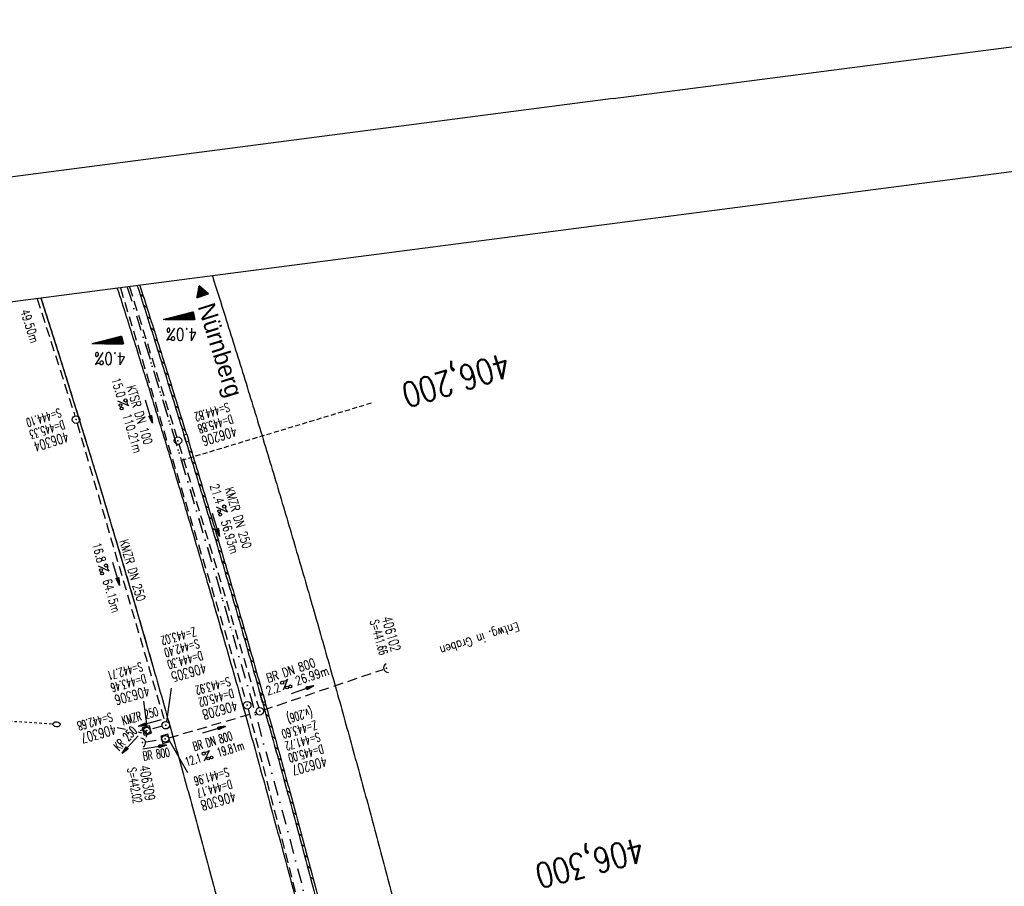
# Model space of a CAD drawing. Extents: x 445979 to 446542, y 447886 to 449065.
# Tile 16 of 17: x 446154 to 446352, y 448891 to 449065. Entities that reach past the tile are written whole.
import ezdxf
from ezdxf.enums import TextEntityAlignment as Align

# ---------------------------------------------------------------- set-up
doc = ezdxf.new("R2010")
doc.units = 0
doc.header["$LTSCALE"] = 2
doc.header["$MEASUREMENT"] = 0
for name, pattern in [('AUSGEZOGEN', [0]), ('GESTRICH-X2', [1.5, 1, -0.5]), ('GESTRICHELT', [0.75, 0.5, -0.25]), ('STRICHLINIEX2', [0.5, 0.25, -0.25]), ('STRICHPT-X3', [3, 1.5, -0.75, 0, -0.75])]:
    doc.linetypes.add(name, pattern=pattern)
doc.layers.get('0').update_dxf_attribs({"linetype": 'AUSGEZOGEN'})
for name, color, linetype in [('ACHSE', 250, 'STRICHPT-X3'), ('Durchlässe', 15, 'CONTINUOUS'), ('FBR', 8, 'CONTINUOUS'), ('GEF', 7, 'CONTINUOUS'), ('Gleisachsen', 7, 'CONTINUOUS'), ('HEKTOM', 250, 'GESTRICHELT'), ('KANAL', 7, 'GESTRICH-X2'), ('PFEIL', 7, 'CONTINUOUS'), ('Planeinteilung', 6, 'CONTINUOUS'), ('RAHMEN', 250, 'AUSGEZOGEN'), ('RICHTUNG', 250, 'AUSGEZOGEN'), ('SCHACHTNR', 6, 'CONTINUOUS'), ('SCHLITZRINNE', 8, 'AUSGEZOGEN'), ('SCHRIFT', 7, 'AUSGEZOGEN'), ('SCHSYMBOL', 7, 'AUSGEZOGEN'), ('TEXTO', 4, 'CONTINUOUS'), ('TEXTU', 4, 'CONTINUOUS')]:
    doc.layers.add(name, color=color, linetype=linetype)
doc.styles.add('ROMANS', font='romans.shx', dxfattribs={"width": 0.8})
doc.styles.add('UNIR-O', font='unir_o.shx', dxfattribs={"height": 2.5})

# ---------------------------------------------------------------- blocks, each defined once
blk = doc.blocks.new('RPFEIL')
at = {"color": 0}
for p, q in [((0, 0), (-1.25, -2.17)), ((-1.05, -2.17), (-1.05, -1.82)), ((-0.95, -2.17), (-0.95, -1.65)), ((-0.85, -2.17), (-0.85, -1.47)), ((-0.75, -2.17), (-0.75, -1.3)), ((-0.65, -2.17), (-0.65, -1.13)), ((-0.55, -2.17), (-0.55, -0.95)), ((-0.45, -2.17), (-0.45, -0.78)), ((-0.35, -2.17), (-0.35, -0.61)), ((-0.25, -2.17), (-0.25, -0.43)), ((-0.15, -2.17), (-0.15, -0.26)), ((-0.05, -2.17), (-0.05, -0.09)), ((1.25, -2.17), (0, 0)), ((0.05, -2.17), (0.05, -0.09)), ((0.15, -2.17), (0.15, -0.26)), ((0.25, -2.17), (0.25, -0.43)), ((0.35, -2.17), (0.35, -0.61)), ((0.45, -2.17), (0.45, -0.78)), ((0.55, -2.17), (0.55, -0.95)), ((0.65, -2.17), (0.65, -1.13)), ((0.75, -2.17), (0.75, -1.3)), ((0.85, -2.17), (0.85, -1.47)), ((0.95, -2.17), (0.95, -1.65)), ((1.05, -2.17), (1.05, -1.82)), ((-1.25, -2.17), (1.25, -2.17)), ((-1.15, -2.17), (-1.15, -1.99)), ((1.15, -2.17), (1.15, -1.99))]:
    blk.add_line(p, q, dxfattribs=at)
blk = doc.blocks.new('GST')
at = {"color": 0}
blk.add_circle((0, 0), 0.75, dxfattribs=at)
blk.add_point((0, 0), dxfattribs=at)
blk = doc.blocks.new('10')
blk.add_blockref('GST', (0, 0))
blk = doc.blocks.new('PROM')
blk.add_line((1.57, 1.82), (0.02, 0.02))
for centre, radius in [((0.32, 1.51), 0.317), ((0.94, 0.29), 0.283), ((1.64, 0.29), 0.283)]:
    blk.add_circle(centre, radius)
blk.add_arc((0.99, 2.68), 1.03, 239.1414, 303.3549)
blk = doc.blocks.new('PFEIL2')
at = {"color": 0}
for p, q in [((0.88, 0), (-2.4, -0.01)), ((0.88, -0.27), (0.88, 0.28)), ((0.88, 0.28), (2.43, 0.01)), ((0.91, 0.27), (0.88, 0.26)), ((0.97, 0.26), (0.88, 0.25)), ((1.02, 0.25), (0.88, 0.23)), ((1.07, 0.24), (0.88, 0.21)), ((1.13, 0.23), (0.88, 0.19)), ((1.18, 0.22), (0.88, 0.17)), ((1.24, 0.21), (0.88, 0.15)), ((1.29, 0.21), (0.88, 0.14)), ((1.34, 0.2), (0.88, 0.12)), ((1.4, 0.19), (0.88, 0.1)), ((1.45, 0.18), (0.88, 0.08)), ((1.51, 0.17), (0.88, 0.06)), ((1.56, 0.16), (0.88, 0.04)), ((1.61, 0.15), (0.88, 0.02)), ((1.67, 0.14), (0.88, 0.01)), ((1.72, 0.13), (0.88, -0.01)), ((1.78, 0.12), (0.88, -0.03)), ((1.83, 0.11), (0.88, -0.05)), ((1.88, 0.1), (0.88, -0.07)), ((1.94, 0.09), (0.88, -0.09)), ((2.05, 0.08), (0.88, -0.12)), ((1.99, 0.08), (0.88, -0.11)), ((2.1, 0.07), (0.88, -0.14)), ((2.15, 0.06), (0.88, -0.16)), ((2.21, 0.05), (0.88, -0.18)), ((2.26, 0.04), (0.88, -0.2)), ((2.32, 0.03), (0.88, -0.22)), ((2.37, 0.02), (0.88, -0.23)), ((2.42, 0.01), (0.88, -0.25)), ((2.43, 0.01), (0.88, -0.27))]:
    blk.add_line(p, q, dxfattribs=at)
blk = doc.blocks.new('*X5')
at = {"color": 0}
for p, q in [((725.83, 193.84), (727.44, 195.45)), ((725.83, 193.85), (727.43, 195.45)), ((725.83, 193.86), (727.42, 195.45)), ((725.83, 193.87), (727.41, 195.45)), ((725.83, 193.88), (727.4, 195.45)), ((725.83, 193.89), (727.39, 195.45)), ((725.83, 193.9), (727.38, 195.45)), ((725.83, 193.91), (727.37, 195.45)), ((725.83, 193.91), (727.37, 195.45)), ((725.83, 193.92), (727.36, 195.45)), ((725.83, 193.93), (727.35, 195.45)), ((725.83, 193.94), (727.34, 195.45)), ((725.83, 193.95), (727.33, 195.45)), ((725.83, 193.96), (727.32, 195.45)), ((725.83, 193.97), (727.31, 195.45)), ((725.83, 193.98), (727.3, 195.45)), ((725.83, 193.99), (727.29, 195.45)), ((725.83, 193.99), (727.29, 195.45)), ((725.83, 194), (727.28, 195.45)), ((725.83, 194.01), (727.27, 195.45)), ((725.83, 194.02), (727.26, 195.45)), ((725.83, 194.03), (727.25, 195.45)), ((725.83, 194.04), (727.24, 195.45)), ((725.83, 194.05), (727.23, 195.45)), ((725.83, 194.06), (727.22, 195.45)), ((725.83, 194.06), (727.21, 195.45)), ((725.83, 194.07), (727.21, 195.45)), ((725.83, 194.08), (727.2, 195.45)), ((725.83, 194.09), (727.19, 195.45)), ((725.83, 194.1), (727.18, 195.45)), ((725.83, 194.11), (727.17, 195.45)), ((725.83, 194.12), (727.16, 195.45)), ((725.83, 194.13), (727.15, 195.45)), ((725.83, 194.14), (727.14, 195.45)), ((725.83, 194.14), (727.14, 195.45)), ((725.83, 194.15), (727.13, 195.45)), ((725.83, 194.16), (727.12, 195.45)), ((725.83, 194.17), (727.11, 195.45)), ((725.83, 194.18), (727.1, 195.45)), ((725.83, 194.19), (727.09, 195.45)), ((725.83, 194.2), (727.08, 195.45)), ((725.83, 194.21), (727.07, 195.45)), ((725.83, 194.21), (727.06, 195.45)), ((725.83, 194.22), (727.06, 195.45)), ((725.83, 194.23), (727.05, 195.45)), ((725.83, 194.24), (727.04, 195.45)), ((725.83, 194.25), (727.03, 195.45)), ((725.83, 194.26), (727.02, 195.45)), ((725.83, 194.27), (727.01, 195.45)), ((725.83, 194.28), (727, 195.45)), ((725.83, 194.29), (726.99, 195.45)), ((725.83, 194.29), (726.99, 195.45)), ((725.83, 194.3), (726.98, 195.45)), ((725.83, 194.31), (726.97, 195.45)), ((725.83, 194.32), (726.96, 195.45)), ((725.83, 194.33), (726.95, 195.45)), ((725.83, 194.34), (726.94, 195.45)), ((725.83, 194.35), (726.93, 195.45)), ((725.83, 194.36), (726.92, 195.45)), ((725.83, 194.37), (726.91, 195.45)), ((725.83, 194.37), (726.91, 195.45)), ((725.83, 194.38), (726.9, 195.45)), ((725.83, 194.39), (726.89, 195.45)), ((725.83, 194.4), (726.88, 195.45)), ((725.83, 194.41), (726.87, 195.45)), ((725.83, 194.42), (726.86, 195.45)), ((725.83, 194.43), (726.85, 195.45)), ((725.83, 194.44), (726.84, 195.45)), ((725.83, 194.44), (726.83, 195.45)), ((725.83, 194.45), (726.83, 195.45)), ((725.83, 194.46), (726.82, 195.45)), ((725.83, 194.47), (726.81, 195.45)), ((725.83, 194.48), (726.8, 195.45)), ((725.83, 194.49), (726.79, 195.45)), ((725.83, 194.5), (726.78, 195.45)), ((725.83, 194.51), (726.77, 195.45)), ((725.83, 194.52), (726.76, 195.45)), ((725.83, 194.52), (726.76, 195.45)), ((725.83, 194.53), (726.75, 195.45)), ((725.83, 194.54), (726.74, 195.45)), ((725.83, 194.55), (726.73, 195.45)), ((725.83, 194.56), (726.72, 195.45)), ((725.83, 194.57), (726.71, 195.45)), ((725.83, 194.58), (726.7, 195.45)), ((725.83, 194.59), (726.69, 195.45)), ((725.83, 194.59), (726.68, 195.45)), ((725.83, 194.6), (726.68, 195.45)), ((725.83, 194.61), (726.67, 195.45)), ((725.83, 194.62), (726.66, 195.45)), ((725.83, 194.63), (726.65, 195.45)), ((725.83, 194.64), (726.64, 195.45)), ((725.83, 194.65), (726.63, 195.45)), ((725.83, 194.66), (726.62, 195.45)), ((725.83, 194.67), (726.61, 195.45)), ((725.83, 194.67), (726.61, 195.45)), ((725.83, 194.68), (726.6, 195.45)), ((725.83, 194.69), (726.59, 195.45)), ((725.83, 194.7), (726.58, 195.45)), ((725.83, 194.71), (726.57, 195.45)), ((725.83, 194.72), (726.56, 195.45)), ((725.83, 194.73), (726.55, 195.45)), ((725.83, 194.74), (726.54, 195.45)), ((725.83, 194.75), (726.53, 195.45)), ((725.83, 194.75), (726.53, 195.45)), ((725.83, 194.76), (726.52, 195.45)), ((725.83, 194.77), (726.51, 195.45)), ((725.83, 194.78), (726.5, 195.45)), ((725.83, 194.79), (726.49, 195.45)), ((725.83, 194.8), (726.48, 195.45)), ((725.83, 194.81), (726.47, 195.45)), ((725.83, 194.82), (726.46, 195.45)), ((725.83, 194.82), (726.45, 195.45)), ((725.83, 194.83), (726.45, 195.45)), ((725.83, 194.84), (726.44, 195.45)), ((725.83, 194.85), (726.43, 195.45)), ((725.83, 194.86), (726.42, 195.45)), ((725.83, 194.87), (726.41, 195.45)), ((725.83, 194.88), (726.4, 195.45)), ((725.83, 194.89), (726.39, 195.45)), ((725.83, 194.9), (726.38, 195.45)), ((725.83, 194.9), (726.38, 195.45)), ((725.83, 194.91), (726.37, 195.45)), ((725.83, 194.92), (726.36, 195.45)), ((725.83, 194.93), (726.35, 195.45)), ((725.83, 194.94), (726.34, 195.45)), ((725.83, 194.95), (726.33, 195.45)), ((725.83, 194.96), (726.32, 195.45)), ((725.83, 194.97), (726.31, 195.45)), ((725.83, 194.98), (726.3, 195.45)), ((725.83, 194.98), (726.3, 195.45)), ((725.83, 194.99), (726.29, 195.45)), ((725.83, 195), (726.28, 195.45)), ((725.83, 195.01), (726.27, 195.45)), ((725.83, 195.02), (726.26, 195.45)), ((725.83, 195.03), (726.25, 195.45)), ((725.83, 195.04), (726.24, 195.45)), ((725.83, 195.05), (726.23, 195.45)), ((725.83, 195.05), (726.22, 195.45)), ((725.83, 195.06), (726.22, 195.45)), ((725.83, 195.07), (726.21, 195.45)), ((725.83, 195.08), (726.2, 195.45)), ((725.83, 195.09), (726.19, 195.45)), ((725.83, 195.1), (726.18, 195.45)), ((725.83, 195.11), (726.17, 195.45)), ((725.83, 195.12), (726.16, 195.45)), ((725.83, 195.13), (726.15, 195.45)), ((725.83, 195.13), (726.15, 195.45)), ((725.83, 195.14), (726.14, 195.45)), ((725.83, 195.15), (726.13, 195.45)), ((725.83, 195.16), (726.12, 195.45)), ((725.83, 195.17), (726.11, 195.45)), ((725.83, 195.18), (726.1, 195.45)), ((725.83, 195.19), (726.09, 195.45)), ((725.83, 195.2), (726.08, 195.45)), ((725.83, 195.2), (726.07, 195.45)), ((725.83, 195.21), (726.07, 195.45)), ((725.83, 195.22), (726.06, 195.45)), ((725.83, 195.23), (726.05, 195.45)), ((725.83, 195.24), (726.04, 195.45)), ((725.83, 195.25), (726.03, 195.45)), ((725.83, 195.26), (726.02, 195.45)), ((725.83, 195.27), (726.01, 195.45)), ((725.83, 195.28), (726, 195.45)), ((725.83, 195.28), (726, 195.45)), ((725.83, 195.29), (725.99, 195.45)), ((725.83, 195.3), (725.98, 195.45)), ((725.83, 195.31), (725.97, 195.45)), ((725.83, 195.32), (725.96, 195.45)), ((725.83, 195.33), (725.95, 195.45)), ((725.83, 195.34), (725.94, 195.45)), ((725.83, 195.35), (725.93, 195.45)), ((725.83, 195.36), (725.92, 195.45)), ((725.83, 195.36), (725.92, 195.45)), ((725.83, 195.37), (725.91, 195.45)), ((725.83, 195.38), (725.9, 195.45)), ((725.83, 195.39), (725.89, 195.45)), ((725.83, 195.4), (725.88, 195.45)), ((725.83, 195.41), (725.87, 195.45)), ((725.83, 195.42), (725.86, 195.45)), ((725.83, 195.43), (725.85, 195.45)), ((725.83, 195.43), (725.84, 195.45)), ((725.83, 195.44), (725.84, 195.45)), ((725.83, 193.83), (727.43, 195.43)), ((725.83, 193.82), (727.43, 195.42)), ((725.83, 193.81), (727.43, 195.41)), ((725.83, 193.8), (727.42, 195.4)), ((725.83, 193.79), (727.42, 195.38)), ((725.83, 193.78), (727.42, 195.37)), ((725.83, 193.77), (727.41, 195.36)), ((725.83, 193.76), (727.41, 195.35)), ((725.83, 193.76), (727.41, 195.34)), ((725.83, 193.75), (727.4, 195.32)), ((725.83, 193.74), (727.4, 195.31)), ((725.83, 193.73), (727.4, 195.3)), ((725.83, 193.72), (727.4, 195.29)), ((725.83, 193.71), (727.39, 195.28)), ((725.83, 193.7), (727.39, 195.26)), ((725.83, 193.69), (727.39, 195.25)), ((725.83, 193.68), (727.38, 195.24)), ((725.83, 193.68), (727.38, 195.23)), ((725.83, 193.67), (727.38, 195.22)), ((725.83, 193.66), (727.37, 195.2)), ((725.83, 193.65), (727.37, 195.19)), ((725.83, 193.64), (727.37, 195.18)), ((725.83, 193.63), (727.36, 195.17)), ((725.83, 193.62), (727.36, 195.16)), ((725.83, 193.61), (727.36, 195.14)), ((725.83, 193.61), (727.35, 195.13)), ((725.83, 193.6), (727.35, 195.12)), ((725.83, 193.59), (727.35, 195.11)), ((725.83, 193.58), (727.34, 195.1)), ((725.83, 193.57), (727.34, 195.08)), ((725.83, 193.56), (727.34, 195.07)), ((725.83, 193.55), (727.34, 195.06)), ((725.83, 193.54), (727.33, 195.05)), ((725.83, 193.53), (727.33, 195.04)), ((725.83, 193.53), (727.33, 195.02)), ((725.83, 193.52), (727.32, 195.01)), ((725.83, 193.51), (727.32, 195)), ((725.83, 193.5), (727.32, 194.99)), ((725.83, 193.49), (727.31, 194.98)), ((725.83, 193.48), (727.31, 194.96)), ((725.83, 193.47), (727.31, 194.95)), ((725.83, 193.46), (727.3, 194.94)), ((725.83, 193.45), (727.3, 194.93)), ((725.83, 193.45), (727.3, 194.92)), ((725.83, 193.44), (727.29, 194.91)), ((725.83, 193.43), (727.29, 194.89)), ((725.83, 193.42), (727.29, 194.88)), ((725.83, 193.41), (727.29, 194.87)), ((725.83, 193.4), (727.28, 194.86)), ((725.83, 193.39), (727.28, 194.85)), ((725.83, 193.38), (727.28, 194.83)), ((725.83, 193.38), (727.27, 194.82)), ((725.83, 193.37), (727.27, 194.81)), ((725.83, 193.36), (727.27, 194.8)), ((725.83, 193.35), (727.26, 194.79)), ((725.83, 193.34), (727.26, 194.77)), ((725.83, 193.33), (727.26, 194.76)), ((725.83, 193.32), (727.25, 194.75)), ((725.83, 193.31), (727.25, 194.74)), ((725.83, 193.3), (727.25, 194.73)), ((725.83, 193.3), (727.24, 194.71)), ((725.83, 193.29), (727.24, 194.7)), ((725.83, 193.28), (727.24, 194.69)), ((725.83, 193.27), (727.23, 194.68)), ((725.83, 193.26), (727.23, 194.67)), ((725.83, 193.25), (727.23, 194.65)), ((725.83, 193.24), (727.23, 194.64)), ((725.83, 193.23), (727.22, 194.63)), ((725.83, 193.22), (727.22, 194.62)), ((725.83, 193.22), (727.22, 194.61)), ((725.83, 193.21), (727.21, 194.59)), ((725.83, 193.2), (727.21, 194.58)), ((725.83, 193.19), (727.21, 194.57)), ((725.83, 193.18), (727.2, 194.56)), ((725.83, 193.17), (727.2, 194.55)), ((725.83, 193.16), (727.2, 194.53)), ((725.83, 193.15), (727.19, 194.52)), ((725.83, 193.15), (727.19, 194.51)), ((725.83, 193.14), (727.19, 194.5)), ((725.83, 193.13), (727.18, 194.49)), ((725.83, 193.12), (727.18, 194.47)), ((725.83, 193.11), (727.18, 194.46)), ((725.83, 193.1), (727.17, 194.45)), ((725.83, 193.09), (727.17, 194.44)), ((725.83, 193.08), (727.17, 194.43)), ((725.83, 193.07), (727.17, 194.41)), ((725.83, 193.07), (727.16, 194.4)), ((725.83, 193.06), (727.16, 194.39)), ((725.83, 193.05), (727.16, 194.38)), ((725.83, 193.04), (727.15, 194.37)), ((725.83, 193.03), (727.15, 194.35)), ((725.83, 193.02), (727.15, 194.34)), ((725.83, 193.01), (727.14, 194.33)), ((725.83, 193), (727.14, 194.32)), ((725.83, 193), (727.14, 194.31)), ((725.83, 192.99), (727.13, 194.29)), ((725.83, 192.98), (727.13, 194.28)), ((725.83, 192.97), (727.13, 194.27)), ((725.83, 192.96), (727.12, 194.26)), ((725.83, 192.95), (727.12, 194.25)), ((725.83, 192.94), (727.12, 194.23)), ((725.83, 192.93), (727.11, 194.22)), ((725.83, 192.92), (727.11, 194.21)), ((725.83, 192.92), (727.11, 194.2)), ((725.83, 192.91), (727.11, 194.19)), ((725.83, 192.9), (727.1, 194.17)), ((725.83, 192.89), (727.1, 194.16)), ((725.83, 192.88), (727.1, 194.15)), ((725.83, 192.87), (727.09, 194.14)), ((725.83, 192.86), (727.09, 194.13)), ((725.83, 192.85), (727.09, 194.11)), ((725.83, 192.84), (727.08, 194.1)), ((725.83, 192.84), (727.08, 194.09)), ((725.83, 192.83), (727.08, 194.08)), ((725.83, 192.82), (727.07, 194.07)), ((725.83, 192.81), (727.07, 194.05)), ((725.83, 192.8), (727.07, 194.04)), ((725.83, 192.79), (727.06, 194.03)), ((725.83, 192.78), (727.06, 194.02)), ((725.83, 192.77), (727.06, 194.01)), ((725.83, 192.77), (727.05, 193.99)), ((725.83, 192.76), (727.05, 193.98)), ((725.83, 192.75), (727.05, 193.97)), ((725.83, 192.74), (727.05, 193.96)), ((725.83, 192.73), (727.04, 193.95)), ((725.83, 192.72), (727.04, 193.93)), ((725.83, 192.71), (727.04, 193.92)), ((725.83, 192.7), (727.03, 193.91)), ((725.83, 192.69), (727.03, 193.9)), ((725.83, 192.69), (727.03, 193.89)), ((725.83, 192.68), (727.02, 193.87)), ((725.83, 192.67), (727.02, 193.86)), ((725.83, 192.66), (727.02, 193.85)), ((725.83, 192.65), (727.01, 193.84)), ((725.83, 192.64), (727.01, 193.83)), ((725.83, 192.63), (727.01, 193.81)), ((725.83, 192.62), (727, 193.8)), ((725.83, 192.62), (727, 193.79)), ((725.83, 192.61), (727, 193.78)), ((725.83, 192.6), (726.99, 193.77)), ((725.83, 192.59), (726.99, 193.75)), ((725.83, 192.58), (726.99, 193.74)), ((725.83, 192.57), (726.99, 193.73)), ((725.83, 192.56), (726.98, 193.72)), ((725.83, 192.55), (726.98, 193.71)), ((725.83, 192.54), (726.98, 193.69)), ((725.83, 192.54), (726.97, 193.68)), ((725.83, 192.53), (726.97, 193.67)), ((725.83, 192.52), (726.97, 193.66)), ((725.83, 192.51), (726.96, 193.65)), ((725.83, 192.5), (726.96, 193.63)), ((725.83, 192.49), (726.96, 193.62)), ((725.83, 192.48), (726.95, 193.61)), ((725.83, 192.47), (726.95, 193.6)), ((725.83, 192.46), (726.95, 193.59)), ((725.83, 192.46), (726.94, 193.57)), ((725.83, 192.45), (726.94, 193.56)), ((725.83, 192.44), (726.94, 193.55)), ((725.83, 192.43), (726.94, 193.54)), ((725.83, 192.42), (726.93, 193.53)), ((725.83, 192.41), (726.93, 193.51)), ((725.83, 192.4), (726.93, 193.5)), ((725.83, 192.39), (726.92, 193.49)), ((725.83, 192.39), (726.92, 193.48)), ((725.83, 192.38), (726.92, 193.47)), ((725.83, 192.37), (726.91, 193.45)), ((725.83, 192.36), (726.91, 193.44)), ((725.83, 192.35), (726.91, 193.43)), ((725.83, 192.34), (726.9, 193.42)), ((725.83, 192.33), (726.9, 193.41)), ((725.83, 192.32), (726.9, 193.39)), ((725.83, 192.31), (726.89, 193.38)), ((725.83, 192.31), (726.89, 193.37)), ((725.83, 192.3), (726.89, 193.36)), ((725.83, 192.29), (726.88, 193.35)), ((725.83, 192.28), (726.88, 193.33)), ((725.83, 192.27), (726.88, 193.32)), ((725.83, 192.26), (726.88, 193.31)), ((725.83, 192.25), (726.87, 193.3)), ((725.83, 192.24), (726.87, 193.29)), ((725.83, 192.24), (726.87, 193.27)), ((725.83, 192.23), (726.86, 193.26)), ((725.83, 192.22), (726.86, 193.25)), ((725.83, 192.21), (726.86, 193.24)), ((725.83, 192.2), (726.85, 193.23)), ((725.83, 192.19), (726.85, 193.21)), ((725.83, 192.18), (726.85, 193.2)), ((725.83, 192.17), (726.84, 193.19)), ((725.83, 192.16), (726.84, 193.18)), ((725.83, 192.16), (726.84, 193.17)), ((725.83, 192.15), (726.83, 193.15)), ((725.83, 192.14), (726.83, 193.14)), ((725.83, 192.13), (726.83, 193.13)), ((725.83, 192.12), (726.82, 193.12)), ((725.83, 192.11), (726.82, 193.11)), ((725.83, 192.1), (726.82, 193.09)), ((725.83, 192.09), (726.82, 193.08)), ((725.83, 192.08), (726.81, 193.07)), ((725.83, 192.08), (726.81, 193.06)), ((725.83, 192.07), (726.81, 193.05)), ((725.83, 192.06), (726.8, 193.03)), ((725.83, 192.05), (726.8, 193.02)), ((725.83, 192.04), (726.8, 193.01)), ((725.83, 192.03), (726.79, 193)), ((725.83, 192.02), (726.79, 192.99)), ((725.83, 192.01), (726.79, 192.97)), ((725.83, 192.01), (726.78, 192.96)), ((725.83, 192), (726.78, 192.95)), ((725.83, 191.99), (726.78, 192.94)), ((725.83, 191.98), (726.77, 192.93)), ((725.83, 191.97), (726.77, 192.91)), ((725.83, 191.96), (726.77, 192.9)), ((725.83, 191.95), (726.76, 192.89)), ((725.83, 191.94), (726.76, 192.88)), ((725.83, 191.93), (726.76, 192.87)), ((725.83, 191.93), (726.76, 192.85)), ((725.83, 191.92), (726.75, 192.84)), ((725.83, 191.91), (726.75, 192.83)), ((725.83, 191.9), (726.75, 192.82)), ((725.83, 191.89), (726.74, 192.81)), ((725.83, 191.88), (726.74, 192.79)), ((725.83, 191.87), (726.74, 192.78)), ((725.83, 191.86), (726.73, 192.77)), ((725.83, 191.85), (726.73, 192.76)), ((725.83, 191.85), (726.73, 192.75)), ((725.83, 191.84), (726.72, 192.73)), ((725.83, 191.83), (726.72, 192.72)), ((725.83, 191.82), (726.72, 192.71)), ((725.83, 191.81), (726.71, 192.7)), ((725.83, 191.8), (726.71, 192.69)), ((725.83, 191.79), (726.71, 192.67)), ((725.83, 191.78), (726.7, 192.66)), ((725.83, 191.78), (726.7, 192.65)), ((725.83, 191.77), (726.7, 192.64)), ((725.83, 191.76), (726.7, 192.63)), ((725.83, 191.75), (726.69, 192.61)), ((725.83, 191.74), (726.69, 192.6)), ((725.83, 191.73), (726.69, 192.59)), ((725.83, 191.72), (726.68, 192.58)), ((725.83, 191.71), (726.68, 192.57)), ((725.83, 191.7), (726.68, 192.55)), ((725.83, 191.7), (726.67, 192.54)), ((725.83, 191.69), (726.67, 192.53)), ((725.83, 191.68), (726.67, 192.52)), ((725.83, 191.67), (726.66, 192.51)), ((725.83, 191.66), (726.66, 192.49)), ((725.83, 191.65), (726.66, 192.48)), ((725.83, 191.64), (726.65, 192.47)), ((725.83, 191.63), (726.65, 192.46)), ((725.83, 191.63), (726.65, 192.45)), ((725.83, 191.62), (726.64, 192.43)), ((725.83, 191.61), (726.64, 192.42)), ((725.83, 191.6), (726.64, 192.41)), ((725.83, 191.59), (726.64, 192.4)), ((725.83, 191.58), (726.63, 192.39)), ((725.83, 191.57), (726.63, 192.37)), ((725.83, 191.56), (726.63, 192.36)), ((725.83, 191.55), (726.62, 192.35)), ((725.83, 191.55), (726.62, 192.34)), ((725.83, 191.54), (726.62, 192.33)), ((725.83, 191.53), (726.61, 192.31)), ((725.83, 191.52), (726.61, 192.3)), ((725.83, 191.51), (726.61, 192.29)), ((725.83, 191.5), (726.6, 192.28)), ((725.83, 191.49), (726.6, 192.27)), ((725.83, 191.48), (726.6, 192.25)), ((725.83, 191.47), (726.59, 192.24)), ((725.83, 191.47), (726.59, 192.23)), ((725.83, 191.46), (726.59, 192.22)), ((725.83, 191.45), (726.59, 192.21)), ((725.83, 191.44), (726.58, 192.19)), ((725.83, 191.43), (726.58, 192.18)), ((725.83, 191.42), (726.58, 192.17)), ((725.83, 191.41), (726.57, 192.16)), ((725.83, 191.4), (726.57, 192.15)), ((725.83, 191.4), (726.57, 192.13)), ((725.83, 191.39), (726.56, 192.12)), ((725.83, 191.38), (726.56, 192.11)), ((725.83, 191.37), (726.56, 192.1)), ((725.83, 191.36), (726.55, 192.09)), ((725.83, 191.35), (726.55, 192.07)), ((725.83, 191.34), (726.55, 192.06)), ((725.83, 191.33), (726.54, 192.05)), ((725.83, 191.32), (726.54, 192.04)), ((725.83, 191.32), (726.54, 192.03)), ((725.83, 191.31), (726.53, 192.01)), ((725.83, 191.3), (726.53, 192)), ((725.83, 191.29), (726.53, 191.99)), ((725.83, 191.28), (726.53, 191.98)), ((725.83, 191.27), (726.52, 191.97)), ((725.83, 191.26), (726.52, 191.95)), ((725.83, 191.25), (726.52, 191.94)), ((725.83, 191.25), (726.51, 191.93)), ((725.83, 191.24), (726.51, 191.92)), ((725.83, 191.23), (726.51, 191.91)), ((725.83, 191.22), (726.5, 191.89)), ((725.83, 191.21), (726.5, 191.88)), ((725.83, 191.2), (726.5, 191.87)), ((725.83, 191.19), (726.49, 191.86)), ((725.83, 191.18), (726.49, 191.85)), ((725.83, 191.17), (726.49, 191.84)), ((725.83, 191.17), (726.48, 191.82)), ((725.83, 191.16), (726.48, 191.81)), ((725.83, 191.15), (726.48, 191.8)), ((725.83, 191.14), (726.47, 191.79)), ((725.83, 191.13), (726.47, 191.78)), ((725.83, 191.12), (726.47, 191.76)), ((725.83, 191.11), (726.47, 191.75)), ((725.83, 191.1), (726.46, 191.74)), ((725.83, 191.09), (726.46, 191.73)), ((725.83, 191.09), (726.46, 191.72)), ((725.83, 191.08), (726.45, 191.7)), ((725.83, 191.07), (726.45, 191.69)), ((725.83, 191.06), (726.45, 191.68)), ((725.83, 191.05), (726.44, 191.67)), ((725.83, 191.04), (726.44, 191.66)), ((725.83, 191.03), (726.44, 191.64)), ((725.83, 191.02), (726.43, 191.63)), ((725.83, 191.02), (726.43, 191.62)), ((725.83, 191.01), (726.43, 191.61)), ((725.83, 191), (726.42, 191.6)), ((725.83, 190.99), (726.42, 191.58)), ((725.83, 190.98), (726.42, 191.57)), ((725.83, 190.97), (726.41, 191.56)), ((725.83, 190.96), (726.41, 191.55)), ((725.83, 190.95), (726.41, 191.54)), ((725.83, 190.94), (726.41, 191.52)), ((725.83, 190.94), (726.4, 191.51)), ((725.83, 190.93), (726.4, 191.5)), ((725.83, 190.92), (726.4, 191.49)), ((725.83, 190.91), (726.39, 191.48)), ((725.83, 190.9), (726.39, 191.46)), ((725.83, 190.89), (726.39, 191.45)), ((725.83, 190.88), (726.38, 191.44)), ((725.83, 190.87), (726.38, 191.43)), ((725.83, 190.87), (726.38, 191.42)), ((725.83, 190.86), (726.37, 191.4)), ((725.83, 190.85), (726.37, 191.39)), ((725.83, 190.84), (726.37, 191.38)), ((725.83, 190.83), (726.36, 191.37)), ((725.83, 190.82), (726.36, 191.36)), ((725.83, 190.81), (726.36, 191.34)), ((725.83, 190.8), (726.35, 191.33)), ((725.83, 190.79), (726.35, 191.32)), ((725.83, 190.79), (726.35, 191.31)), ((725.83, 190.78), (726.35, 191.3)), ((725.83, 190.77), (726.34, 191.28)), ((725.83, 190.76), (726.34, 191.27)), ((725.83, 190.75), (726.34, 191.26)), ((725.83, 190.74), (726.33, 191.25)), ((725.83, 190.73), (726.33, 191.24)), ((725.83, 190.72), (726.33, 191.22)), ((725.83, 190.71), (726.32, 191.21)), ((725.83, 190.71), (726.32, 191.2)), ((725.83, 190.7), (726.32, 191.19)), ((725.83, 190.69), (726.31, 191.18)), ((725.83, 190.68), (726.31, 191.16)), ((725.83, 190.67), (726.31, 191.15)), ((725.83, 190.66), (726.3, 191.14)), ((725.83, 190.65), (726.3, 191.13)), ((725.83, 190.64), (726.3, 191.12)), ((725.83, 190.64), (726.29, 191.1)), ((725.83, 190.63), (726.29, 191.09)), ((725.83, 190.62), (726.29, 191.08)), ((725.83, 190.61), (726.29, 191.07)), ((725.83, 190.6), (726.28, 191.06)), ((725.83, 190.59), (726.28, 191.04)), ((725.83, 190.58), (726.28, 191.03)), ((725.83, 190.57), (726.27, 191.02)), ((725.83, 190.56), (726.27, 191.01)), ((725.83, 190.56), (726.27, 191)), ((725.83, 190.55), (726.26, 190.98)), ((725.83, 190.54), (726.26, 190.97)), ((725.83, 190.53), (726.26, 190.96)), ((725.83, 190.52), (726.25, 190.95)), ((725.83, 190.51), (726.25, 190.94)), ((725.83, 190.5), (726.25, 190.92)), ((725.83, 190.49), (726.24, 190.91)), ((725.83, 190.48), (726.24, 190.9)), ((725.83, 190.48), (726.24, 190.89)), ((725.83, 190.47), (726.24, 190.88)), ((725.83, 190.46), (726.23, 190.86)), ((725.83, 190.45), (726.23, 190.85)), ((725.83, 190.44), (726.23, 190.84)), ((725.83, 190.43), (726.22, 190.83)), ((725.83, 190.42), (726.22, 190.82)), ((725.83, 190.41), (726.22, 190.8)), ((725.83, 190.41), (726.21, 190.79)), ((725.83, 190.4), (726.21, 190.78)), ((725.83, 190.39), (726.21, 190.77)), ((725.83, 190.38), (726.2, 190.76)), ((725.83, 190.37), (726.2, 190.74)), ((725.83, 190.36), (726.2, 190.73)), ((725.83, 190.35), (726.19, 190.72)), ((725.83, 190.34), (726.19, 190.71)), ((725.83, 190.33), (726.19, 190.7)), ((725.83, 190.33), (726.18, 190.68)), ((725.83, 190.32), (726.18, 190.67)), ((725.83, 190.31), (726.18, 190.66)), ((725.83, 190.3), (726.18, 190.65)), ((725.83, 190.29), (726.17, 190.64)), ((725.83, 190.28), (726.17, 190.62)), ((725.83, 190.27), (726.17, 190.61)), ((725.83, 190.26), (726.16, 190.6)), ((725.83, 190.26), (726.16, 190.59)), ((725.83, 190.25), (726.16, 190.58)), ((725.83, 190.24), (726.15, 190.56)), ((725.83, 190.23), (726.15, 190.55)), ((725.83, 190.22), (726.15, 190.54)), ((725.83, 190.21), (726.14, 190.53)), ((725.83, 190.2), (726.14, 190.52)), ((725.83, 190.19), (726.14, 190.5)), ((725.83, 190.18), (726.13, 190.49)), ((725.83, 190.18), (726.13, 190.48)), ((725.83, 190.17), (726.13, 190.47)), ((725.83, 190.16), (726.12, 190.46)), ((725.83, 190.15), (726.12, 190.44)), ((725.83, 190.14), (726.12, 190.43)), ((725.83, 190.13), (726.12, 190.42)), ((725.83, 190.12), (726.11, 190.41)), ((725.83, 190.11), (726.11, 190.4)), ((725.83, 190.1), (726.11, 190.38)), ((725.83, 190.1), (726.1, 190.37)), ((725.83, 190.09), (726.1, 190.36)), ((725.83, 190.08), (726.1, 190.35)), ((725.83, 190.07), (726.09, 190.34)), ((725.83, 190.06), (726.09, 190.32)), ((725.83, 190.05), (726.09, 190.31)), ((725.83, 190.04), (726.08, 190.3)), ((725.83, 190.03), (726.08, 190.29)), ((725.83, 190.03), (726.08, 190.28)), ((725.83, 190.02), (726.07, 190.26)), ((725.83, 190.01), (726.07, 190.25)), ((725.83, 190), (726.07, 190.24)), ((725.83, 189.99), (726.06, 190.23)), ((725.83, 189.98), (726.06, 190.22)), ((725.83, 189.97), (726.06, 190.2)), ((725.83, 189.96), (726.06, 190.19)), ((725.83, 189.95), (726.05, 190.18)), ((725.83, 189.95), (726.05, 190.17)), ((725.83, 189.94), (726.05, 190.16)), ((725.83, 189.93), (726.04, 190.14)), ((725.83, 189.92), (726.04, 190.13)), ((725.83, 189.91), (726.04, 190.12)), ((725.83, 189.9), (726.03, 190.11)), ((725.83, 189.89), (726.03, 190.1)), ((725.83, 189.88), (726.03, 190.08)), ((725.83, 189.88), (726.02, 190.07)), ((725.83, 189.87), (726.02, 190.06)), ((725.83, 189.86), (726.02, 190.05)), ((725.83, 189.85), (726.01, 190.04)), ((725.83, 189.84), (726.01, 190.02)), ((725.83, 189.83), (726.01, 190.01)), ((725.83, 189.82), (726, 190)), ((725.83, 189.81), (726, 189.99)), ((725.83, 189.8), (726, 189.98)), ((725.83, 189.8), (726, 189.96)), ((725.83, 189.79), (725.99, 189.95)), ((725.83, 189.78), (725.99, 189.94)), ((725.83, 189.77), (725.99, 189.93)), ((725.83, 189.76), (725.98, 189.92)), ((725.83, 189.75), (725.98, 189.9)), ((725.83, 189.74), (725.98, 189.89)), ((725.83, 189.73), (725.97, 189.88)), ((725.83, 189.72), (725.97, 189.87)), ((725.83, 189.72), (725.97, 189.86)), ((725.83, 189.71), (725.96, 189.84)), ((725.83, 189.7), (725.96, 189.83)), ((725.83, 189.69), (725.96, 189.82)), ((725.83, 189.68), (725.95, 189.81)), ((725.83, 189.67), (725.95, 189.8)), ((725.83, 189.66), (725.95, 189.78)), ((725.83, 189.65), (725.94, 189.77)), ((725.83, 189.65), (725.94, 189.76)), ((725.83, 189.64), (725.94, 189.75)), ((725.83, 189.63), (725.94, 189.74)), ((725.83, 189.62), (725.93, 189.72)), ((725.83, 189.61), (725.93, 189.71)), ((725.83, 189.6), (725.93, 189.7)), ((725.83, 189.59), (725.92, 189.69)), ((725.83, 189.58), (725.92, 189.68)), ((725.83, 189.57), (725.92, 189.66)), ((725.83, 189.57), (725.91, 189.65)), ((725.83, 189.56), (725.91, 189.64)), ((725.83, 189.55), (725.91, 189.63)), ((725.83, 189.54), (725.9, 189.62)), ((725.83, 189.53), (725.9, 189.6)), ((725.83, 189.52), (725.9, 189.59)), ((725.83, 189.51), (725.89, 189.58)), ((725.83, 189.5), (725.89, 189.57)), ((725.83, 189.49), (725.89, 189.56)), ((725.83, 189.49), (725.89, 189.54)), ((725.83, 189.48), (725.88, 189.53)), ((725.83, 189.47), (725.88, 189.52)), ((725.83, 189.46), (725.88, 189.51)), ((725.83, 189.45), (725.87, 189.5)), ((725.83, 189.44), (725.87, 189.48)), ((725.83, 189.43), (725.87, 189.47)), ((725.83, 189.42), (725.86, 189.46)), ((725.83, 189.42), (725.86, 189.45)), ((725.83, 189.41), (725.86, 189.44)), ((725.83, 189.4), (725.85, 189.42)), ((725.83, 189.39), (725.85, 189.41)), ((725.83, 189.38), (725.85, 189.4)), ((725.83, 189.37), (725.84, 189.39)), ((725.83, 189.36), (725.84, 189.38)), ((725.83, 189.35), (725.84, 189.36)), ((725.83, 189.34), (725.83, 189.35)), ((725.83, 189.34), (725.83, 189.34))]:
    blk.add_line(p, q, dxfattribs=at)
blk = doc.blocks.new('GEF')
at = {"color": 0}
for p, q in [((0.01, 0.02), (0.01, 6.15)), ((1.62, 6.15), (0.01, 0.02)), ((0.01, 6.15), (1.62, 6.15))]:
    blk.add_line(p, q, dxfattribs=at)
blk.add_blockref('*X5', (-725.82, -189.3), dxfattribs=at)
blk = doc.blocks.new('40')
at = {"color": 0}
blk.add_arc((0.02, 0.31), 0.91, 192.5363, 347.4637, dxfattribs=at)
blk.add_point((0, 0), dxfattribs=at)
blk = doc.blocks.new('20')
blk.add_lwpolyline([(-0.75, -0.75), (0.75, -0.75), (0.75, 0.75), (-0.75, 0.75)], close=True)
blk.add_circle((0, 0), 0.676)
blk.add_point((0, 0))
blk = doc.blocks.new('42')
at = {"color": 0}
blk.add_arc((-0.02, -0.31), 0.91, 12.5363, 167.4637, dxfattribs=at)
blk.add_point((0, 0), dxfattribs=at)
blk = doc.blocks.new('30S')
at = {"color": 0}
for p, q in [((-0.75, -0.58), (-0.75, 0)), ((-0.75, 0), (0.75, 0)), ((0.75, 0), (0.75, -0.58)), ((0.75, -0.58), (-0.75, -0.58))]:
    blk.add_line(p, q, dxfattribs=at)
blk.add_point((0, 0), dxfattribs=at)
blk = doc.blocks.new('1135420')
for q in [(0, 420), (0, 0)]:
    blk.add_line((0, 297), q)
at = {"layer": 'RAHMEN'}
blk.add_line((25, 415), (25, 5), dxfattribs=at)

msp = doc.modelspace()

# ---------------------------------------------------------------- linework, layer by layer
at = {"layer": 'ACHSE'}
msp.add_lwpolyline([(446175.19, 449011.57), (446178.7, 449000.59), (446186.09, 448976.7), (446193.24, 448952.75), (446196.23, 448942.37)], dxfattribs=at)
at = {"layer": 'ACHSE', "flags": 128}
msp.add_lwpolyline([(446175.19, 449011.57), (446178.7, 449000.59), (446186.09, 448976.7), (446193.24, 448952.75), (446200.15, 448928.72), (446206.82, 448904.63), (446213.25, 448880.47), (446219.44, 448856.25), (446225.39, 448831.97), (446231.09, 448807.62), (446236.55, 448783.23), (446241.77, 448758.78), (446246.75, 448734.28), (446251.48, 448709.73), (446255.96, 448685.14), (446260.2, 448660.5), (446264.2, 448635.82), (446267.94, 448611.1), (446271.45, 448586.35), (446273.48, 448571.12), (446274.72, 448561.57), (446277.95, 448536.77), (446281.17, 448511.98), (446284.4, 448487.19), (446287.63, 448462.4), (446290.86, 448437.61), (446294.08, 448412.82), (446303.76, 448338.45), (446310.22, 448288.86), (446329.58, 448140.12), (446334.86, 448099.55), (446342.49, 448040.96), (446358.62, 447917), (446358.74, 447916.1)], dxfattribs=at)
at = {"layer": 'Durchlässe', "linetype": 'STRICHLINIEX2'}
msp.add_lwpolyline([(446159.97, 448923.58), (446105.28, 448927.08)], dxfattribs=at)
at = {"layer": 'Durchlässe', "linetype": 'Continuous'}
msp.add_ellipse((446160.96, 448923.52), major_axis=(-0.748, 0.048), ratio=0.666667, start_param=3.141593, end_param=9.424778, dxfattribs=at)
at = {"layer": 'FBR'}
for points in [[(446192.35, 449013.81, -0.000847), (446194.92, 449005.69, -0.001251), (446198.66, 448993.71, -0.001245), (446202.36, 448981.65, -0.001241), (446205.99, 448969.59, -0.001243), (446209.55, 448957.53, -0.001247), (446213.07, 448945.43, -0.001249), (446216.51, 448933.34, -0.001246), (446219.89, 448921.23, -0.001242), (446223.23, 448909.08, -0.001242), (446226.5, 448896.92, -0.001244), (446229.7, 448884.76, -0.001249)], [(446177.23, 449011.84, -0.001118), (446180.61, 449001.19, -0.001251), (446184.33, 448989.27, -0.001245), (446188, 448977.28, -0.001241), (446191.61, 448965.3, -0.001243), (446195.16, 448953.31, -0.001247), (446198.65, 448941.29, -0.001249), (446202.07, 448929.26, -0.001246), (446205.44, 448917.23, -0.001242), (446208.75, 448905.15, -0.001242), (446212, 448893.06, -0.001244), (446215.19, 448880.97, -0.001249)], [(446173.2, 449011.31, -0.001191), (446176.8, 448999.99, -0.001251), (446180.51, 448988.09, -0.001245), (446184.18, 448976.12, -0.001241), (446187.78, 448964.15, -0.001243), (446191.32, 448952.18, -0.001247), (446194.81, 448940.18, -0.001249), (446198.23, 448928.18, -0.001246), (446201.58, 448916.17, -0.001242), (446204.89, 448904.1, -0.001242), (446208.14, 448892.03, -0.001244), (446211.31, 448879.96, -0.001249)], [(446173.2, 449011.31, -0.001191), (446176.8, 448999.99, -0.001251), (446180.51, 448988.09, -0.001245), (446184.18, 448976.12, -0.001241), (446187.78, 448964.15, -0.001243), (446191.32, 448952.18, -0.001103), (446194.4, 448941.58, -0.001249)], [(446157.83, 449009.31, -0.000221), (446158.51, 449007.2, -0.001247), (446162.25, 448995.41, -0.001251), (446165.94, 448983.58, -0.001245), (446169.59, 448971.69, -0.001241), (446173.17, 448959.79, -0.001243), (446176.69, 448947.9, -0.001247), (446180.15, 448935.97, -0.001249), (446183.55, 448924.04, -0.001246), (446186.89, 448912.1, -0.001242), (446190.17, 448900.11, -0.001242), (446193.4, 448888.11, -0.001244)]]:
    msp.add_lwpolyline(points, format="xyb", dxfattribs=at)
msp.add_lwpolyline([(446157.8, 449009.31), (446162.25, 448995.41), (446169.59, 448971.69), (446176.69, 448947.9), (446180.27, 448935.44)], dxfattribs=at)
at = {"layer": 'Gleisachsen', "linetype": 'Continuous'}
for radius, start, end in [(4087.25, 13.73715, 16.27769), (4082.75, 13.74093, 16.26972)]:
    msp.add_arc((442204.39, 447767.03), radius, start, end, dxfattribs=at)
at = {"layer": 'HEKTOM'}
msp.add_line((446186.1, 448976.69), (446224.4, 448988.25), dxfattribs=at)
at = {"layer": 'KANAL'}
for p, q in [((446173.82, 449011.39), (446199.16, 448928.06)), ((446175.64, 449011.63), (446185.19, 448981.34)), ((446157.06, 449009.21), (446164.66, 448985.59)), ((446165.09, 448984.16), (446182.75, 448924.06)), ((446185.62, 448979.94), (446201.69, 448926.88)), ((446202.59, 448926.37), (446226.75, 448934.59)), ((446183.59, 448920.81), (446201.19, 448925.94)), ((446199.56, 448926.62), (446226.5, 448822.31)), ((446182.24, 448923.14), (446179.79, 448922.47)), ((446179.03, 448922.19), (446178.62, 448921.75)), ((446179.03, 448920), (446182.12, 448920.5))]:
    msp.add_line(p, q, dxfattribs=at)
at = {"layer": 'SCHACHTNR'}
for p, q in [((446183.18, 448924.07), (446184.09, 448930.83)), ((446179.24, 448923.11), (446178.55, 448928.19)), ((446174.82, 448922.49), (446173.15, 448922.85)), ((446178.15, 448921.76), (446177.4, 448921.93)), ((446183.81, 448920.06), (446187.33, 448913.83))]:
    msp.add_line(p, q, dxfattribs=at)
at = {"layer": 'SCHLITZRINNE'}
for p, q in [((446177.76, 449010.18), (446178.43, 449009.75)), ((446178.48, 449007.92), (446179.14, 449007.49)), ((446179.2, 449005.66), (446179.86, 449005.23)), ((446179.91, 449003.4), (446180.57, 449002.97)), ((446180.63, 449001.14), (446181.28, 449000.71)), ((446181.33, 448998.89), (446181.99, 448998.46)), ((446182.04, 448996.64), (446182.7, 448996.21)), ((446182.74, 448994.39), (446183.4, 448993.96)), ((446183.44, 448992.14), (446184.1, 448991.71)), ((446184.14, 448989.89), (446184.79, 448989.46)), ((446184.83, 448987.65), (446185.49, 448987.22)), ((446185.52, 448985.41), (446186.18, 448984.98)), ((446186.21, 448983.16), (446186.86, 448982.74)), ((446187.58, 448978.69), (446188.23, 448978.26)), ((446188.26, 448976.45), (446188.91, 448976.03)), ((446188.93, 448974.22), (446189.58, 448973.79)), ((446189.61, 448971.99), (446190.26, 448971.56)), ((446190.28, 448969.76), (446190.93, 448969.33)), ((446190.95, 448967.53), (446191.6, 448967.11)), ((446191.61, 448965.3), (446192.26, 448964.88)), ((446192.27, 448963.08), (446192.92, 448962.66)), ((446192.93, 448960.86), (446193.58, 448960.43)), ((446193.59, 448958.64), (446194.24, 448958.21)), ((446194.25, 448956.42), (446194.89, 448956)), ((446194.9, 448954.2), (446195.54, 448953.78)), ((446195.55, 448951.98), (446196.19, 448951.56)), ((446196.19, 448949.77), (446196.84, 448949.35)), ((446196.84, 448947.56), (446197.48, 448947.14)), ((446197.48, 448945.35), (446198.12, 448944.93)), ((446198.12, 448943.14), (446198.76, 448942.72)), ((446198.75, 448940.93), (446199.39, 448940.52)), ((446199.38, 448938.73), (446200.02, 448938.31)), ((446200.01, 448936.53), (446200.65, 448936.11)), ((446200.64, 448934.33), (446201.28, 448933.91)), ((446201.27, 448932.13), (446201.9, 448931.71)), ((446201.89, 448929.93), (446202.52, 448929.51)), ((446202.51, 448927.73), (446203.14, 448927.32)), ((446203.12, 448925.54), (446203.76, 448925.12)), ((446203.74, 448923.35), (446204.37, 448922.93)), ((446204.35, 448921.15), (446204.98, 448920.74)), ((446204.96, 448918.97), (446205.59, 448918.55)), ((446205.56, 448916.78), (446206.2, 448916.36)), ((446206.17, 448914.59), (446206.8, 448914.18)), ((446206.77, 448912.41), (446207.4, 448912)), ((446207.37, 448910.23), (446208, 448909.81)), ((446207.96, 448908.05), (446208.59, 448907.63)), ((446208.56, 448905.87), (446209.19, 448905.45)), ((446209.15, 448903.69), (446209.78, 448903.28)), ((446209.73, 448901.51), (446210.36, 448901.1)), ((446210.32, 448899.34), (446210.95, 448898.93)), ((446210.9, 448897.17), (446211.53, 448896.76)), ((446211.48, 448895), (446212.11, 448894.59)), ((446212.06, 448892.83), (446212.69, 448892.42))]:
    msp.add_line(p, q, dxfattribs=at)
for points in [[(446177.74, 449011.9, -0.001109), (446181.09, 449001.34, -0.001251), (446184.81, 448989.42, -0.000778), (446187.11, 448981.93, -0.001241)], [(446187.55, 448980.5, -0.000318), (446188.48, 448977.43, -0.001241), (446192.09, 448965.44, -0.001243), (446195.64, 448953.45, -0.001247), (446199.13, 448941.43, -0.001239), (446202.53, 448929.5, -0.001246)], [(446202.94, 448928.05, -0.001106), (446205.92, 448917.37, -0.001242), (446209.23, 448905.28, -0.001242), (446212.48, 448893.19, -0.001244), (446215.67, 448881.1, -0.000494), (446216.93, 448876.26, -0.001247)]]:
    msp.add_lwpolyline(points, format="xyb", dxfattribs=at)
at = {"layer": 'SCHSYMBOL'}
msp.add_lwpolyline([(446187.07, 448980.35), (446186.63, 448981.79), (446187.19, 448981.96), (446187.63, 448980.52)], close=True, dxfattribs=at)

# ---------------------------------------------------------------- block references
at = {"layer": 'GEF', "rotation": 284.4201492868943}
for p in [(446182.49, 449005.07), (446168.07, 449000.19)]:
    msp.add_blockref('GEF', p, dxfattribs=at)
at = {"layer": 'PFEIL'}
for p, rotation in [((446179.56, 448986.47), 286.9195000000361), ((446193.05, 448963.7), 286.8233999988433), ((446172.96, 448953.83), 286.3708999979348), ((446210.51, 448930.47), 18.76179999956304), ((446179.79, 448923.83), 195.3299000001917), ((446192.67, 448922.42), 16.23060000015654), ((446175.8, 448919.43), 226.9626000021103), ((446180.73, 448918.93), 8.931500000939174)]:
    msp.add_blockref('PFEIL2', p, dxfattribs=dict(at, rotation=rotation))
at = {"layer": 'Planeinteilung', "linetype": 'Continuous', "rotation": 277.4163263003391}
msp.add_blockref('1135420', (445978.58, 449011.19), dxfattribs=at)
at = {"layer": 'RICHTUNG', "rotation": 19.37411674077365}
msp.add_blockref('RPFEIL', (446189.67, 449011.84), dxfattribs=at)
at = {"layer": 'SCHSYMBOL'}
for name, p, rotation in [('10', (446164.88, 448984.88), 287.2234999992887), ('GST', (446185.42, 448980.64), 106.9920999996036), ('40', (446227.46, 448934.83), 285.7250000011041), ('30S', (446202.25, 448928.64), 106.0070358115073), ('10', (446199.38, 448927.36), 285.7346000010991), ('GST', (446201.9, 448926.15), 105.6924000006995), ('20', (446179.14, 448922.29), 285.7487000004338), ('10', (446182.96, 448923.34), 285.7480000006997), ('42', (446178.52, 448921.63), 314.222167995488), ('42', (446178.3, 448919.89), 285.7007000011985), ('20', (446182.87, 448920.61), 285.6880999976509)]:
    msp.add_blockref(name, p, dxfattribs=dict(at, rotation=rotation))
at = {"layer": 'TEXTU'}
for p, rotation in [((446173.31, 448988.61), 286.9195000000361), ((446193.18, 448967.24), 286.8233999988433), ((446169.38, 448955.38), 286.3708999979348), ((446206.59, 448930.37), 18.76179999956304), ((446190.7, 448916.09), 16.23060000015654)]:
    msp.add_blockref('PROM', p, dxfattribs=dict(at, rotation=rotation))

# ---------------------------------------------------------------- texts
at = {"layer": 'GEF', "style": 'ROMANS', "width": 0.8}
for p in [(446189.3, 449003.26), (446174.88, 448998.38)]:
    msp.add_text('4.0%%%', height=2.5, rotation=179.6881, dxfattribs=at).set_placement(p)
at = {"layer": 'HEKTOM', "style": 'ROMANS', "width": 0.8}
for s, rotation, p in [('406,200', 196.9016, (446251.42, 448998.44)), ('406,300', 194.618, (446278.57, 448900.86))]:
    msp.add_text(s, height=5, rotation=rotation, dxfattribs=at).set_placement(p)
at = {"layer": 'RICHTUNG', "style": 'UNIR-O'}
msp.add_text('Nürnberg', height=3.5, rotation=287.5068, dxfattribs=at).set_placement((446189.37, 449007.67))
at = {"layer": 'SCHACHTNR', "style": 'ROMANS'}
for s, height, rotation, width, p in [('S=444.10', 1.8, 197.2235, 0.6, (446161.56, 448987.19)), ('S=444.82', 1.8, 196.9921, 0.6, (446195.46, 448988.32)), ('D=445.33', 1.8, 197.2235, 0.6, (446162.28, 448984.81)), ('D=445.88', 1.8, 196.9921, 0.6, (446196.18, 448985.91)), ('406206', 2, 196.9921, 0.7, (446196.9, 448983.54)), ('406304', 2, 197.2235, 0.7, (446163.03, 448982.44)), ('406102', 2, 285.725, 0.7, (446226.47, 448944.93)), ('Z=443.02', 1.8, 195.748, 0.6, (446188.77, 448943.11)), ('S=441.66', 1.8, 285.725, 0.6, (446224.07, 448944.28)), ('S=442.40', 1.8, 195.748, 0.6, (446189.42, 448940.7)), ('D=444.30', 1.8, 195.748, 0.6, (446190.11, 448938.3)), ('S=442.71', 1.8, 195.7487, 0.6, (446178, 448936.07)), ('406305', 2, 195.748, 0.7, (446190.8, 448935.89)), ('D=443.46', 1.8, 195.7487, 0.6, (446178.69, 448933.66)), ('S=443.92', 1.8, 195.7346, 0.6, (446195.68, 448933.1)), ('406306', 2, 195.7487, 0.7, (446179.38, 448931.25)), ('D=445.02', 1.8, 195.7346, 0.6, (446196.37, 448930.7)), ('406208', 2, 195.7346, 0.7, (446197.06, 448928.29)), ('(v.206)', 1.8, 195.6924, 0.6, (446212.26, 448926.89)), ('S=442.68', 1.8, 195.7379, 0.6, (446171.92, 448925.94)), ('406307', 2, 195.7379, 0.7, (446172.61, 448923.54)), ('Z=443.60', 1.8, 195.6924, 0.6, (446213.11, 448924.3)), ('S=441.72', 1.8, 195.6924, 0.6, (446213.77, 448921.89)), ('D=445.00', 1.8, 195.6924, 0.6, (446214.46, 448919.49)), ('406309', 2, 280.0895, 0.7, (446177.64, 448915.08)), ('406207', 2, 195.6924, 0.7, (446215.11, 448917.08)), ('S=442.02', 1.8, 280.0895, 0.6, (446175.18, 448914.63)), ('S=441.96', 1.8, 195.6881, 0.6, (446195.4, 448914.83)), ('D=444.17', 1.8, 195.6881, 0.6, (446196.05, 448912.42)), ('406308', 2, 195.6881, 0.7, (446196.74, 448910.01))]:
    msp.add_text(s, height=height, rotation=rotation, dxfattribs=dict(at, width=width)).set_placement(p)
at = {"layer": 'SCHRIFT', "style": 'ROMANS', "width": 0.8}
msp.add_text('Entwg. in Graben', height=1.8, rotation=197.4938, dxfattribs=at).set_placement((446253.85, 448944.11))
at = {"layer": 'TEXTO', "style": 'ROMANS'}
for s, rotation, width, p in [('KTSR DN 100', 286.9195, 0.75, (446176.85, 448985.58)), ('KMZR DN 250', 286.8234, 0.75, (446196.69, 448964.86)), ('KMZR DN 250', 286.3709, 0.75, (446175.42, 448954.29)), ('BR DN 800', 18.7618, 0.75, (446208.44, 448933.54)), ('KMZR 250', 15.3299, 0.6, (446178, 448924.32)), ('KR 250', 46.9626, 0.6, (446175.47, 448920.07)), ('BR DN 800', 16.2306, 0.6, (446192.65, 448919.27)), ('BR 800', 8.9315, 0.6, (446181.18, 448916.62))]:
    msp.add_text(s, height=1.8, rotation=rotation, dxfattribs=dict(at, width=width)).set_placement(p, align=Align.CENTER)
at = {"layer": 'TEXTU', "style": 'ROMANS'}
for s, rotation, width, p in [('49.50m', 287.8339, 0.75, (446153.66, 449006.75)), ('15.0', 286.9195, 0.75, (446171.98, 448993)), ('110.21m', 286.9195, 0.75, (446174.2, 448985.75)), ('21.4', 286.8234, 0.75, (446191.85, 448971.61)), ('56.93m', 286.8234, 0.75, (446194.04, 448964.36)), ('16.8', 286.3709, 0.75, (446168.09, 448959.78)), ('64.15m', 286.3709, 0.75, (446170.22, 448952.5)), ('26.99m', 18.7618, 0.75, (446209.43, 448931.35)), ('2.2', 18.7618, 0.75, (446203.52, 448929.32)), ('19.81m', 16.2306, 0.6, (446193.59, 448916.94)), ('12.1', 16.2306, 0.6, (446187.18, 448915.06))]:
    msp.add_text(s, height=1.8, rotation=rotation, dxfattribs=dict(at, width=width)).set_placement(p)

doc.saveas('drawing.dxf')
